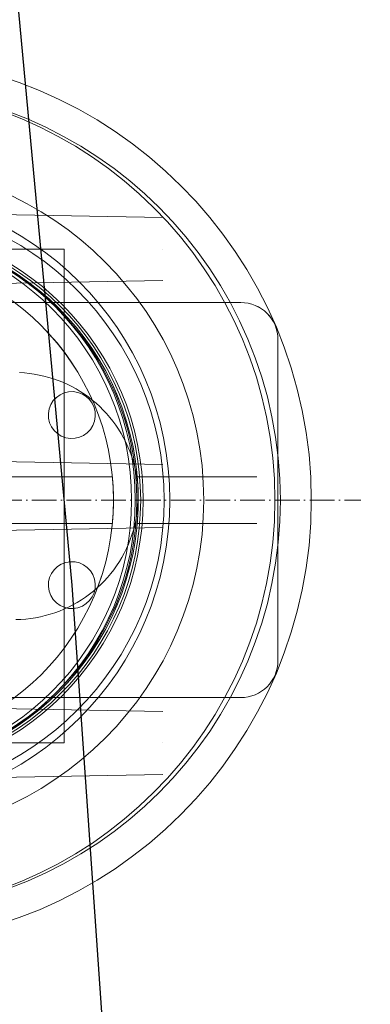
# Model space of a CAD drawing. Header units: metres. Extents: x -54598 to 1827199, y -329446 to -256744.
# Tile 118 of 256: x 28584 to 28868, y -269257 to -268460. Entities that reach past the tile are written whole.
import ezdxf
from ezdxf import colors
from ezdxf.entities.mleader import LeaderData, LeaderLine
from ezdxf.math import Vec2, Vec3

# ---------------------------------------------------------------- set-up
doc = ezdxf.new("R2010")
doc.units = ezdxf.units.M
doc.linetypes.add('ADSK_Осевая', pattern=[14, 10, -2, 0, -2])
for name, color, linetype, lineweight in [('A-GENM', 13, 'Continuous', 20), ('M-EQPM', 7, 'Continuous', 20), ('P-PIPE', 7, 'Continuous', 20), ('P-PIPE-CNTR', 7, 'ADSK_Осевая', 20), ('ТС_труБы', 5, 'Continuous', 60)]:
    doc.layers.add(name, color=color, linetype=linetype, lineweight=lineweight)
doc.styles.add('ISO_1.0', font='isocpeur.ttf')

# ---------------------------------------------------------------- blocks, each defined once
blk = doc.blocks.new('Tecofi_VPI4448-02_Затвор дисковый поворотный с ручкой - Затвор дисковый поворотный_VPI 4448-02-669455-В_Этаж 01_Сводный')
at = {"layer": 'P-PIPE', "color": 1}
for p, q in [((-557.86, 27847.58), (-860.86, 27847.58)), ((-542.86, 27702.58), (-542.86, 27832.58)), ((-609.8, 27777.03), (-808.91, 27777.03)), ((-551.36, 27777.03), (-599.76, 27777.03)), ((-551.36, 27767.58), (-551.36, 27767.58)), ((-551.36, 27767.58), (-551.36, 27767.58)), ((-808.91, 27758.13), (-609.8, 27758.13)), ((-599.76, 27758.13), (-551.36, 27758.13)), ((-860.86, 27687.58), (-557.86, 27687.58))]:
    blk.add_line(p, q, dxfattribs=at)
for centre, radius, start, end in [((-709.36, 27767.58), 110, 270, 90), ((-709.36, 27767.58), 100, 270, 90), ((-557.86, 27832.58), 15, 360, 90), ((-557.86, 27702.58), 15, 270, 0)]:
    blk.add_arc(centre, radius, start, end, dxfattribs=at)
for points, knots in [([(-609.36, 27767.58), (-609.36, 27768.72), (-609.39, 27770.32), (-609.47, 27772.33), (-609.54, 27773.68), (-609.62, 27774.85), (-609.7, 27775.81), (-609.76, 27776.5), (-609.8, 27776.97), (-609.81, 27777.07), (-609.8, 27776.94), (-609.77, 27776.65), (-609.71, 27776.02), (-609.62, 27774.87), (-609.52, 27773.39), (-609.4, 27770.98), (-609.36, 27769.01), (-609.36, 27767.58)], [0, 0, 0, 0, 0.111111, 0.166667, 0.222222, 0.277778, 0.333333, 0.388889, 0.444444, 0.513889, 0.548611, 0.583333, 0.652778, 0.722222, 0.791667, 0.861111, 1, 1, 1, 1]), ([(-599.36, 27767.58), (-599.36, 27768.15), (-599.37, 27769.26), (-599.4, 27770.82), (-599.46, 27772.33), (-599.52, 27773.69), (-599.6, 27774.85), (-599.66, 27775.81), (-599.72, 27776.5), (-599.76, 27776.97), (-599.77, 27777.07), (-599.76, 27776.94), (-599.73, 27776.65), (-599.68, 27776.02), (-599.6, 27774.87), (-599.51, 27773.39), (-599.4, 27770.98), (-599.36, 27769.01), (-599.36, 27767.58)], [0, 0, 0, 0, 0.055556, 0.111111, 0.166667, 0.222222, 0.277778, 0.333333, 0.388889, 0.444444, 0.513889, 0.548611, 0.583333, 0.652778, 0.722222, 0.791667, 0.861111, 1, 1, 1, 1]), ([(-609.36, 27767.58), (-609.36, 27767.01), (-609.37, 27765.89), (-609.41, 27764.34), (-609.47, 27762.83), (-609.54, 27761.47), (-609.62, 27760.31), (-609.7, 27759.35), (-609.76, 27758.66), (-609.8, 27758.19), (-609.81, 27758.09), (-609.8, 27758.22), (-609.77, 27758.5), (-609.71, 27759.13), (-609.62, 27760.29), (-609.52, 27761.77), (-609.4, 27764.17), (-609.36, 27766.15), (-609.36, 27767.58)], [0, 0, 0, 0, 0.055556, 0.111111, 0.166667, 0.222222, 0.277778, 0.333333, 0.388889, 0.444444, 0.513889, 0.548611, 0.583333, 0.652778, 0.722222, 0.791667, 0.861111, 1, 1, 1, 1]), ([(-599.36, 27767.58), (-599.36, 27766.44), (-599.38, 27764.84), (-599.46, 27762.83), (-599.52, 27761.47), (-599.6, 27760.31), (-599.66, 27759.35), (-599.72, 27758.66), (-599.76, 27758.19), (-599.77, 27758.09), (-599.76, 27758.22), (-599.73, 27758.5), (-599.68, 27759.13), (-599.6, 27760.29), (-599.51, 27761.77), (-599.4, 27764.17), (-599.36, 27766.15), (-599.36, 27767.58)], [0, 0, 0, 0, 0.111111, 0.166667, 0.222222, 0.277778, 0.333333, 0.388889, 0.444444, 0.513889, 0.548611, 0.583333, 0.652778, 0.722222, 0.791667, 0.861111, 1, 1, 1, 1])]:
    blk.add_open_spline(points, degree=3, knots=knots, dxfattribs=at)
blk = doc.blocks.new('VM_Фланец_ГОСТ 332591 - VM_Фланец_ГОСТ 33259-2015-669460-В_Этаж 01_Сводный')
at = {"layer": 'P-PIPE'}
for radius, start, end in [(167.5, 90, 270), (167.5, 270, 90), (111, 90, 270), (111, 270, 90)]:
    blk.add_arc((-709.36, 27767.58), radius, start, end, dxfattribs=at)
blk = doc.blocks.new('VM_Фланец_ГОСТ 332591 - VM_Фланец_ГОСТ 33259-2015-V8-В_Этаж 01_Сводный')
at = {"layer": 'P-PIPE'}
for radius, start, end in [(167.5, 90, 270), (167.5, 270, 90), (111, 90, 270), (111, 270, 90)]:
    blk.add_arc((-709.36, 27767.58), radius, start, end, dxfattribs=at)
blk = doc.blocks.new('ìáß_ß_Stratos_GIGA_Wilo - Stratos GIGA 100_3-33_22-669461-В_Этаж 01_Сводный')
at = {"layer": 'A-GENM', "color": 1}
for p, q in [((-629.36, 27869.23), (-679.36, 27869.23)), ((-629.36, 27669.23), (-629.36, 27869.23)), ((-629.36, 27869.23), (-629.36, 27669.23)), ((-679.36, 27669.23), (-629.36, 27669.23))]:
    blk.add_line(p, q, dxfattribs=at)
at = {"layer": 'M-EQPM', "color": 1}
for p, q in [((-709.36, 27884.27), (-589.36, 27881.96)), ((-589.36, 27869.23), (-589.36, 27869.23)), ((-589.36, 27869.23), (-589.36, 27869.23)), ((-709.36, 27854.27), (-589.36, 27856.49)), ((-589.36, 27781.96), (-709.36, 27784.23)), ((-589.36, 27769.23), (-589.36, 27769.23)), ((-589.36, 27769.23), (-589.36, 27769.23)), ((-709.36, 27754.23), (-589.36, 27756.49)), ((-709.36, 27684.19), (-589.36, 27681.96)), ((-589.36, 27669.23), (-589.36, 27669.23)), ((-589.36, 27669.23), (-589.36, 27669.23)), ((-709.36, 27654.19), (-589.36, 27656.49))]:
    blk.add_line(p, q, dxfattribs=at)
at = {"layer": 'M-EQPM', "color": 1, "flags": 128}
for points in [[(-647.36, 27819.19), (-645.36, 27819.07), (-643.37, 27818.87), (-641.39, 27818.59), (-639.42, 27818.23), (-637.47, 27817.8), (-635.54, 27817.28), (-633.63, 27816.69), (-631.74, 27816.02), (-629.89, 27815.28), (-628.06, 27814.47), (-626.27, 27813.58), (-624.51, 27812.62), (-622.8, 27811.59), (-621.13, 27810.5), (-619.5, 27809.33), (-617.92, 27808.11), (-616.39, 27806.82), (-614.91, 27805.47), (-613.49, 27804.06), (-612.13, 27802.6), (-610.82, 27801.09), (-609.58, 27799.52), (-608.4, 27797.9), (-607.28, 27796.24), (-606.24, 27794.54), (-605.26, 27792.8), (-604.35, 27791.01), (-603.52, 27789.2), (-602.76, 27787.35), (-602.07, 27785.47), (-601.46, 27783.56), (-600.92, 27781.64), (-600.46, 27779.69), (-600.08, 27777.73), (-599.78, 27775.75), (-599.56, 27773.76), (-599.42, 27771.77), (-599.36, 27769.77), (-599.36, 27769.23)], [(-599.36, 27769.23), (-599.4, 27767.23), (-599.52, 27765.23), (-599.72, 27763.24), (-600, 27761.26), (-600.35, 27759.3), (-600.79, 27757.34), (-601.3, 27755.41), (-601.9, 27753.5), (-602.56, 27751.62), (-603.3, 27749.76), (-604.12, 27747.93), (-605.01, 27746.14), (-605.97, 27744.38), (-606.99, 27742.67), (-608.09, 27741), (-609.25, 27739.37), (-610.48, 27737.79), (-611.77, 27736.26), (-613.12, 27734.78), (-614.52, 27733.36), (-615.98, 27732), (-617.5, 27730.69), (-619.07, 27729.45), (-620.68, 27728.27), (-622.34, 27727.16), (-624.05, 27726.11), (-625.79, 27725.13), (-627.57, 27724.22), (-629.39, 27723.39), (-631.24, 27722.63), (-633.12, 27721.94), (-635.02, 27721.33), (-636.95, 27720.79), (-638.9, 27720.34), (-640.86, 27719.96), (-642.84, 27719.66), (-644.82, 27719.43), (-646.82, 27719.29), (-648.82, 27719.23)]]:
    blk.add_lwpolyline(points, dxfattribs=at)
at = {"layer": 'M-EQPM', "color": 1}
for centre, radius, start, end in [((-709.36, 27767.58), 110, 270, 90), ((-709.36, 27767.58), 110, 270, 90), ((-626.21, 27802.02), 9.5, 75, 255), ((-626.21, 27802.02), 9.5, 75, 255), ((-626.21, 27802.02), 9.5, 255, 75), ((-626.21, 27802.02), 9.5, 255, 75), ((-626.21, 27733.14), 9.5, 105, 285), ((-626.21, 27733.14), 9.5, 105, 285), ((-626.21, 27733.14), 9.5, 285, 105), ((-626.21, 27733.14), 9.5, 285, 105)]:
    blk.add_arc(centre, radius, start, end, dxfattribs=at)
blk = doc.blocks.new('ADSK_СтальСварка_Переход_ГОСТ173781 - Исполнение 2-669462-В_Этаж 01_Сводный')
at = {"layer": 'P-PIPE', "color": 1}
for radius, start, end in [(109.5, 90, 270), (109.5, 270, 90), (54, 90, 270), (54, 270, 90)]:
    blk.add_arc((-709.36, 27767.58), radius, start, end, dxfattribs=at)
blk = doc.blocks.new('Tecofi_DI6240_ Компенсатор металлический фланцевый - Компенсатор металлический фланцевый_DI 6240-669463-В_Этаж 01_Сводный')
at = {"layer": 'P-PIPE', "color": 10, "lineweight": 9}
for radius, start, end in [(125, 90, 270), (125, 270, 90), (109.5, 90, 270), (109.5, 90, 270), (109.5, 270, 90), (109.5, 270, 90)]:
    blk.add_arc((-711.56, 27767.58), radius, start, end, dxfattribs=at)
blk = doc.blocks.new('VM_Фланец_ГОСТ 332591 - VM_Фланец_ГОСТ 33259-2015 2-669467-В_Этаж 01_Сводный')
at = {"layer": 'P-PIPE'}
for radius, start, end in [(167.5, 90, 270), (167.5, 270, 90), (111, 90, 270), (111, 270, 90)]:
    blk.add_arc((-711.56, 27767.58), radius, start, end, dxfattribs=at)
blk = doc.blocks.new('VM_Фланец_ГОСТ 332591 - VM_Фланец_ГОСТ 33259-2015 2-V9-В_Этаж 01_Сводный')
at = {"layer": 'P-PIPE'}
for radius, start, end in [(167.5, 90, 270), (167.5, 270, 90), (111, 90, 270), (111, 270, 90)]:
    blk.add_arc((-711.56, 27767.58), radius, start, end, dxfattribs=at)
blk = doc.blocks.new('Tecofi_DI6240_ Компенсатор металлический фланцевый - Компенсатор металлический фланцевый_DI 6240-V10-В_Этаж 01_Сводный')
at = {"layer": 'P-PIPE', "color": 10, "lineweight": 9}
for radius, start, end in [(125, 90, 270), (125, 270, 90), (109.5, 90, 270), (109.5, 90, 270), (109.5, 270, 90), (109.5, 270, 90)]:
    blk.add_arc((-711.56, 27767.58), radius, start, end, dxfattribs=at)
blk = doc.blocks.new('Tecofi_CB4450_Клапан обратный межфланцевый - Клапан обратный двухстворчатый межфланцевый_CB 4450-669468-В_Этаж 01_Сводный')
at = {"layer": 'P-PIPE', "color": 1}
for radius in [136.5, 136.5, 120.5, 112, 112, 112]:
    blk.add_arc((-709.36, 27767.58), radius, 270, 90, dxfattribs=at)
blk = doc.blocks.new('VM_Фланец_ГОСТ 332591 - VM_Фланец_ГОСТ 33259-2015-669472-В_Этаж 01_Сводный')
at = {"layer": 'P-PIPE'}
for radius, start, end in [(180, 90, 270), (180, 270, 90), (111, 90, 270), (111, 270, 90)]:
    blk.add_arc((-709.36, 27767.58), radius, start, end, dxfattribs=at)
blk = doc.blocks.new('VM_Фланец_ГОСТ 332591 - VM_Фланец_ГОСТ 33259-2015-V11-В_Этаж 01_Сводный')
at = {"layer": 'P-PIPE'}
for radius, start, end in [(180, 90, 270), (180, 270, 90), (111, 90, 270), (111, 270, 90)]:
    blk.add_arc((-709.36, 27767.58), radius, start, end, dxfattribs=at)
blk = doc.blocks.new('Tecofi_VPI4448-02_Затвор дисковый поворотный с ручкой - Затвор дисковый поворотный_VPI 4448-02-V13-В_Этаж 01_Сводный')
at = {"layer": 'P-PIPE', "color": 1}
for p, q in [((-558.82, 27450.18), (-861.82, 27450.18)), ((-543.82, 27305.18), (-543.82, 27435.18)), ((-610.77, 27379.63), (-809.87, 27379.63)), ((-552.32, 27379.63), (-600.73, 27379.63)), ((-552.32, 27370.18), (-552.32, 27370.18)), ((-552.32, 27370.18), (-552.32, 27370.18)), ((-809.87, 27360.73), (-610.77, 27360.73)), ((-600.73, 27360.73), (-552.32, 27360.73)), ((-861.82, 27290.18), (-558.82, 27290.18))]:
    blk.add_line(p, q, dxfattribs=at)
for centre, radius, start, end in [((-710.32, 27370.18), 110, 270, 90), ((-710.32, 27370.18), 100, 270, 90), ((-558.82, 27435.18), 15, 360, 90), ((-558.82, 27305.18), 15, 270, 0)]:
    blk.add_arc(centre, radius, start, end, dxfattribs=at)
for points, knots in [([(-610.32, 27370.18), (-610.32, 27371.32), (-610.35, 27372.92), (-610.43, 27374.92), (-610.5, 27376.28), (-610.58, 27377.45), (-610.66, 27378.4), (-610.72, 27379.09), (-610.76, 27379.57), (-610.77, 27379.66), (-610.76, 27379.53), (-610.73, 27379.25), (-610.68, 27378.62), (-610.58, 27377.47), (-610.48, 27375.99), (-610.37, 27373.58), (-610.32, 27371.6), (-610.32, 27370.18)], [0, 0, 0, 0, 0.111111, 0.166667, 0.222222, 0.277778, 0.333333, 0.388889, 0.444444, 0.513889, 0.548611, 0.583333, 0.652778, 0.722222, 0.791667, 0.861111, 1, 1, 1, 1]), ([(-600.32, 27370.18), (-600.32, 27370.75), (-600.33, 27371.86), (-600.36, 27373.42), (-600.42, 27374.93), (-600.49, 27376.28), (-600.56, 27377.45), (-600.63, 27378.4), (-600.68, 27379.09), (-600.72, 27379.57), (-600.73, 27379.66), (-600.72, 27379.53), (-600.7, 27379.25), (-600.64, 27378.62), (-600.56, 27377.46), (-600.47, 27375.98), (-600.36, 27373.58), (-600.32, 27371.6), (-600.32, 27370.18)], [0, 0, 0, 0, 0.055556, 0.111111, 0.166667, 0.222222, 0.277778, 0.333333, 0.388889, 0.444444, 0.513889, 0.548611, 0.583333, 0.652778, 0.722222, 0.791667, 0.861111, 1, 1, 1, 1]), ([(-610.32, 27370.18), (-610.32, 27369.6), (-610.33, 27368.49), (-610.37, 27366.93), (-610.43, 27365.43), (-610.5, 27364.07), (-610.58, 27362.9), (-610.66, 27361.95), (-610.72, 27361.26), (-610.76, 27360.78), (-610.77, 27360.69), (-610.76, 27360.82), (-610.73, 27361.1), (-610.68, 27361.73), (-610.58, 27362.89), (-610.48, 27364.37), (-610.37, 27366.77), (-610.32, 27368.75), (-610.32, 27370.18)], [0, 0, 0, 0, 0.055556, 0.111111, 0.166667, 0.222222, 0.277778, 0.333333, 0.388889, 0.444444, 0.513889, 0.548611, 0.583333, 0.652778, 0.722222, 0.791667, 0.861111, 1, 1, 1, 1]), ([(-600.32, 27370.18), (-600.32, 27369.03), (-600.35, 27367.43), (-600.42, 27365.43), (-600.49, 27364.07), (-600.56, 27362.91), (-600.63, 27361.95), (-600.68, 27361.26), (-600.72, 27360.78), (-600.73, 27360.69), (-600.72, 27360.82), (-600.7, 27361.1), (-600.64, 27361.73), (-600.56, 27362.88), (-600.47, 27364.36), (-600.36, 27366.77), (-600.32, 27368.75), (-600.32, 27370.18)], [0, 0, 0, 0, 0.111111, 0.166667, 0.222222, 0.277778, 0.333333, 0.388889, 0.444444, 0.513889, 0.548611, 0.583333, 0.652778, 0.722222, 0.791667, 0.861111, 1, 1, 1, 1])]:
    blk.add_open_spline(points, degree=3, knots=knots, dxfattribs=at)
blk = doc.blocks.new('ADSK_СтальСварка_Врезка - Врезка стальная-719614-В_Этаж 01_Сводный')
at = {"layer": 'P-PIPE', "color": 1}
for start, end in [(90, 270), (90, 270), (270, 90), (270, 90)]:
    blk.add_arc((-710.32, 27370.18), 109.5, start, end, dxfattribs=at)
blk = doc.blocks.new('ADSK_СтальСварка_Врезка - Врезка стальная-669957-В_Этаж 01_Сводный')
at = {"layer": 'P-PIPE', "color": 1}
for start, end in [(90, 270), (90, 270), (270, 90), (270, 90)]:
    blk.add_arc((-709.36, 27767.58), 109.5, start, end, dxfattribs=at)
blk = doc.blocks.new('fdsafdsf')
at = {"layer": 'P-PIPE', "color": 1}
for start, end in [(0, 180), (0, 180), (0, 180), (0, 180), (0, 180), (0, 180), (180, 0), (180, 0), (180, 0), (180, 0), (180, 0), (180, 0)]:
    blk.add_arc((222272.34, 39596.31), 109.5, start, end, dxfattribs=at)
at = {"layer": 'P-PIPE-CNTR', "color": 1}
blk.add_line((222072.34, 39596.31), (222472.34, 39596.31), dxfattribs=at)
blk.add_line((222072.34, 39596.31), (222472.34, 39596.31), dxfattribs=at)
blk.add_line((222072.34, 39596.31), (222472.34, 39596.31), dxfattribs=at)
blk.add_line((222072.34, 39596.31), (222472.34, 39596.31), dxfattribs=at)
blk.add_line((222072.34, 39596.31), (222472.34, 39596.31), dxfattribs=at)
blk.add_line((222072.34, 39596.31), (222472.34, 39596.31), dxfattribs=at)
blk.add_line((222072.34, 39596.31), (222472.34, 39596.31), dxfattribs=at)
at = {"layer": 'M-EQPM', "color": 1}
blk.add_blockref('ìáß_ß_Stratos_GIGA_Wilo - Stratos GIGA 100_3-33_22-669461-В_Этаж 01_Сводный', (222981.7, 11828.73), dxfattribs=at)
at = {"layer": 'P-PIPE'}
for name in ['VM_Фланец_ГОСТ 332591 - VM_Фланец_ГОСТ 33259-2015-669472-В_Этаж 01_Сводный', 'VM_Фланец_ГОСТ 332591 - VM_Фланец_ГОСТ 33259-2015-V11-В_Этаж 01_Сводный', 'VM_Фланец_ГОСТ 332591 - VM_Фланец_ГОСТ 33259-2015 2-669467-В_Этаж 01_Сводный', 'VM_Фланец_ГОСТ 332591 - VM_Фланец_ГОСТ 33259-2015 2-V9-В_Этаж 01_Сводный', 'VM_Фланец_ГОСТ 332591 - VM_Фланец_ГОСТ 33259-2015 2-V9-В_Этаж 01_Сводный', 'VM_Фланец_ГОСТ 332591 - VM_Фланец_ГОСТ 33259-2015 2-669467-В_Этаж 01_Сводный', 'VM_Фланец_ГОСТ 332591 - VM_Фланец_ГОСТ 33259-2015-669460-В_Этаж 01_Сводный', 'VM_Фланец_ГОСТ 332591 - VM_Фланец_ГОСТ 33259-2015-V8-В_Этаж 01_Сводный', 'VM_Фланец_ГОСТ 332591 - VM_Фланец_ГОСТ 33259-2015-669460-В_Этаж 01_Сводный', 'VM_Фланец_ГОСТ 332591 - VM_Фланец_ГОСТ 33259-2015-V8-В_Этаж 01_Сводный']:
    blk.add_blockref(name, (222981.7, 11828.73), dxfattribs=at)
at = {"layer": 'P-PIPE', "color": 1}
for name, p in [('Tecofi_CB4450_Клапан обратный межфланцевый - Клапан обратный двухстворчатый межфланцевый_CB 4450-669468-В_Этаж 01_Сводный', (222981.7, 11828.73)), ('Tecofi_DI6240_ Компенсатор металлический фланцевый - Компенсатор металлический фланцевый_DI 6240-669463-В_Этаж 01_Сводный', (222981.7, 11828.73)), ('Tecofi_DI6240_ Компенсатор металлический фланцевый - Компенсатор металлический фланцевый_DI 6240-V10-В_Этаж 01_Сводный', (222981.7, 11828.73)), ('Tecofi_VPI4448-02_Затвор дисковый поворотный с ручкой - Затвор дисковый поворотный_VPI 4448-02-669455-В_Этаж 01_Сводный', (222981.7, 11828.73)), ('Tecofi_VPI4448-02_Затвор дисковый поворотный с ручкой - Затвор дисковый поворотный_VPI 4448-02-V13-В_Этаж 01_Сводный', (222982.66, 12226.14)), ('ADSK_СтальСварка_Переход_ГОСТ173781 - Исполнение 2-669462-В_Этаж 01_Сводный', (222981.7, 11828.73)), ('ADSK_СтальСварка_Врезка - Врезка стальная-719614-В_Этаж 01_Сводный', (222982.66, 12226.14)), ('ADSK_СтальСварка_Врезка - Врезка стальная-669957-В_Этаж 01_Сводный', (222981.7, 11828.73))]:
    blk.add_blockref(name, p, dxfattribs=at)
at = {"layer": 'P-PIPE', "color": 1, "extrusion": (0, 0, -1), "rotation": 180}
blk.add_blockref('ADSK_СтальСварка_Переход_ГОСТ173781 - Исполнение 2-669462-В_Этаж 01_Сводный', (-222981.7, 67363.89), dxfattribs=at)
blk = doc.blocks.new('_None')

msp = doc.modelspace()

# ---------------------------------------------------------------- block references
at = {"color": 5, "lineweight": 30, "xscale": 2, "yscale": 2, "zscale": 2}
msp.add_blockref('fdsafdsf', (-416084.8, -348041.46), dxfattribs=at)

# ---------------------------------------------------------------- next in the draw order: leaders
at = {"layer": 'ТС_труБы', "color": 5, "linetype": 'Continuous', "lineweight": 5}
ml = msp.add_multileader_mtext('Standard', dxfattribs=at)
ml.set_content('{\\fArial|b0|i0|c204|p34;\\C0;НАСОС ЦИРКУЛЯЦИИ /НАСОС СЕТЕВОЙ/ ГВС N=3 КВТ}', color=250, style='ISO_1.0')
ml.set_leader_properties(color=250)
ml.set_arrow_properties(name='NONE')
ml.build(insert=Vec2(0, 0))
ml.multileader.update_dxf_attribs({"text_left_attachment_type": 6, "text_right_attachment_type": 6, "dogleg_length": 86.42, "arrow_head_size": 200})
ctx = ml.context
ctx.base_point, ctx.char_height, ctx.arrow_head_size, ctx.landing_gap_size, ctx.plane_origin = Vec3(31748.23, -266307.12), 500, 200, 200, Vec3(37906.79, -265214.55)
ctx.left_attachment, ctx.right_attachment, ctx.text_align_type = 6, 6, 1
notes = []
notes.append((ctx, [(1, (1, 1, 0), (31661.8, -266307.12), (1, 0), 86.42, [(2, [(28530.7, -267887.73), (28626.19, -268917.72), (28686.58, -269786.44)], 0, [])])]))
ctx.mtext.insert, ctx.mtext.width, ctx.mtext.alignment, ctx.mtext.flow_direction = Vec3(37129.5, -265707.12), 10718.881, 2, 5
ctx.mtext.has_bg_fill, ctx.mtext.bg_color, ctx.mtext.bg_scale_factor, ctx.mtext.bg_transparency, ctx.mtext.use_window_bg_color = 1, -1073741824, 1, 0, 1
for ctx, leaders in notes:
    for number, flags, end, landing, length, lines in leaders:
        leader = LeaderData()
        leader.index, (leader.has_last_leader_line, leader.has_dogleg_vector, leader.attachment_direction) = number, flags
        leader.last_leader_point, leader.dogleg_vector, leader.dogleg_length = Vec3(end), Vec3(landing), length
        for number, points, colour, breaks in lines:
            line = LeaderLine()
            line.index, line.vertices, line.color, line.breaks = number, Vec3.list(points), colors.encode_raw_color(colour), breaks
            leader.lines.append(line)
        ctx.leaders.append(leader)

doc.saveas('drawing.dxf')
